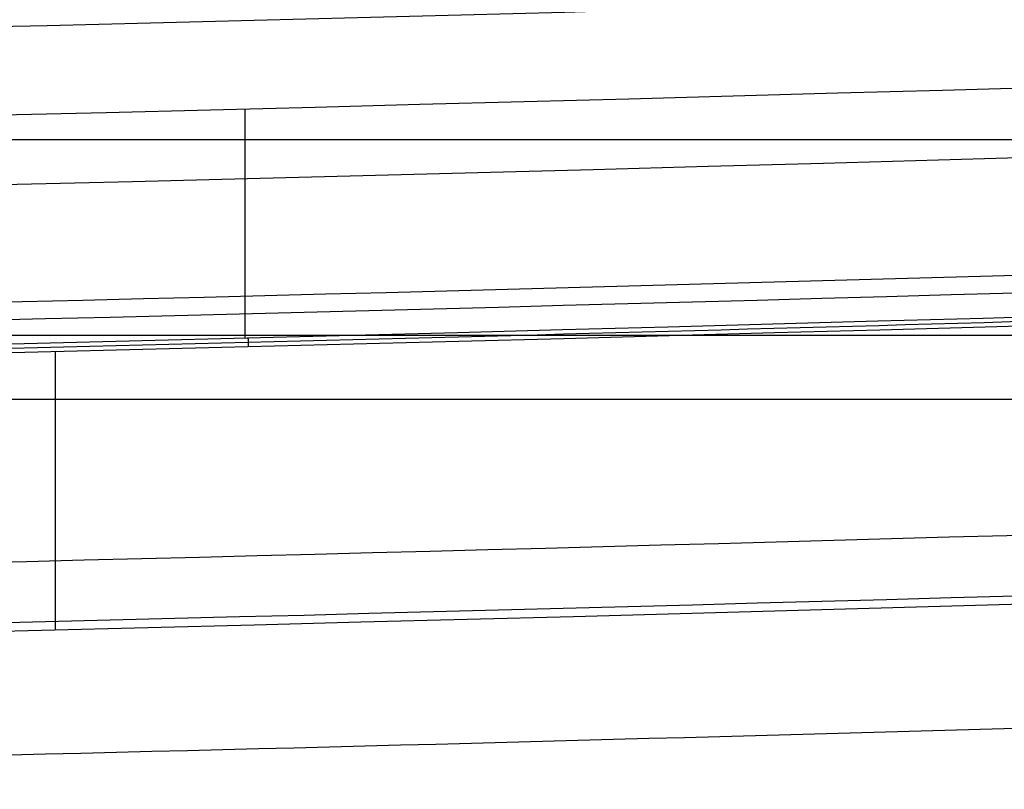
# Model space of a CAD drawing. Header units: millimetres. Extents: x -68 to 68, y -70 to 54.
# Tile 56 of 83: x 24.59 to 28.5, y -56.12 to -53.06. Entities that reach past the tile are written whole.
import ezdxf

# ---------------------------------------------------------------- set-up
doc = ezdxf.new("R2010")
doc.units = ezdxf.units.MM
doc.layers.add('Layer 01', color=7, linetype='Continuous', true_color=0x000000)

# ---------------------------------------------------------------- blocks, each defined once
blk = doc.blocks.new('TRO-13-001 MC403 CASTING270122')
at = {"layer": 'Layer 01', "color": 7, "true_color": 0xdde8ff}
for p, q in [((25.4808, -54.3216, 0.6), (25.4808, -53.4127, 0.6)), ((20.2351, -53.5329, 0.6), (47.1482, -53.5329, 0.6)), ((24.7283, -55.4824, 1.6), (24.7283, -54.3755, 1.6)), ((49.4155, -54.566, 1.6), (15.1995, -54.566, 1.6))]:
    blk.add_line(p, q, dxfattribs=at)
at = {"layer": 'Layer 01', "color": 7, "true_color": 0xdde8ff, "extrusion": (0, 0, -1)}
for centre, radius, start, end in [((0, 943.7193, -0.6), 997.4575, 267.016966, 270.0710941), ((0, 943.7193, -1.6), 999.5076, 266.961437, 270.0641939), ((0, 943.7193, 12.5), 1000, 267.9225728, 268.9571592)]:
    blk.add_arc(centre, radius, start, end, dxfattribs=at)
at = {"layer": 'Layer 01', "color": 7, "true_color": 0xdde8ff}
for centre, radius, start, end in [((0, 943.7193, -9.5), 997.1048, 271.2182893, 271.9744892), ((0, 943.7193, 0.6), 998.3661, 269.9289707, 272.9970623), ((0, 943.7193, 1.6), 998.401, 269.9269691, 272.9993705)]:
    blk.add_arc(centre, radius, start, end, dxfattribs=at)
blk.add_rational_spline([(-1.2551, -54.6635, 1.1), (25.5009, -54.6971, 1.1), (52.2203, -53.2977, 1.1)], [0.999999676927, 0.999640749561, 0.999999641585], degree=2, dxfattribs=at)
blk.add_open_spline([(25.4926, -54.3213, 0.6), (25.4931, -54.3388, 1.1), (25.4935, -54.3562, 1.6)], degree=2, dxfattribs=at)
blk = doc.blocks.new('TRO-13-003 MC403 FRONT CASING270122')
at = {"layer": 'Layer 01', "color": 254, "true_color": 0xcad1ee}
blk.add_line((21.9072, -54.3112, 2.6), (53.6738, -54.3112, 2.6), dxfattribs=at)
at = {"layer": 'Layer 01', "color": 254, "true_color": 0xcad1ee, "extrusion": (-6.09475e-19, -1.03359e-15, -1)}
blk.add_arc((0, 943.7193, -10.9), 997.7343, 266.670341, 270.0337856, dxfattribs=at)
at = {"layer": 'Layer 01', "color": 254, "true_color": 0xcad1ee, "extrusion": (0, 0, -1)}
blk.add_arc((0, 943.7193, -10.9), 997.7343, 266.670341, 270.0337856, dxfattribs=at)
at = {"layer": 'Layer 01', "color": 254, "true_color": 0xcad1ee, "extrusion": (-3.27272e-16, 6.54412e-15, -1)}
blk.add_arc((0, 943.7193, -2.6), 998.2709, 266.9007246, 268.7894695, dxfattribs=at)
at = {"layer": 'Layer 01', "color": 254, "true_color": 0xcad1ee, "extrusion": (7.61365e-14, -1.46082e-12, -1)}
blk.add_arc((0, 943.7193, -0.6), 998.201, 267.0115235, 268.7816646, dxfattribs=at)
at = {"layer": 'Layer 01', "color": 254, "true_color": 0xcad1ee, "extrusion": (-5.83874e-14, 2.02525e-12, -1)}
blk.add_arc((0, 943.7193, -9.4523), 999.2334, 266.670341, 270.0337856, dxfattribs=at)
at = {"layer": 'Layer 01', "color": 254, "true_color": 0xcad1ee}
blk.add_arc((0, 943.7193, 2.6), 999.4727, 271.2090747, 273.095545, dxfattribs=at)

msp = doc.modelspace()

# ---------------------------------------------------------------- block references
at = {"layer": 'Layer 01'}
for name in ['TRO-13-001 MC403 CASTING270122', 'TRO-13-003 MC403 FRONT CASING270122']:
    msp.add_blockref(name, (0, 0), dxfattribs=at)

doc.saveas('drawing.dxf')
